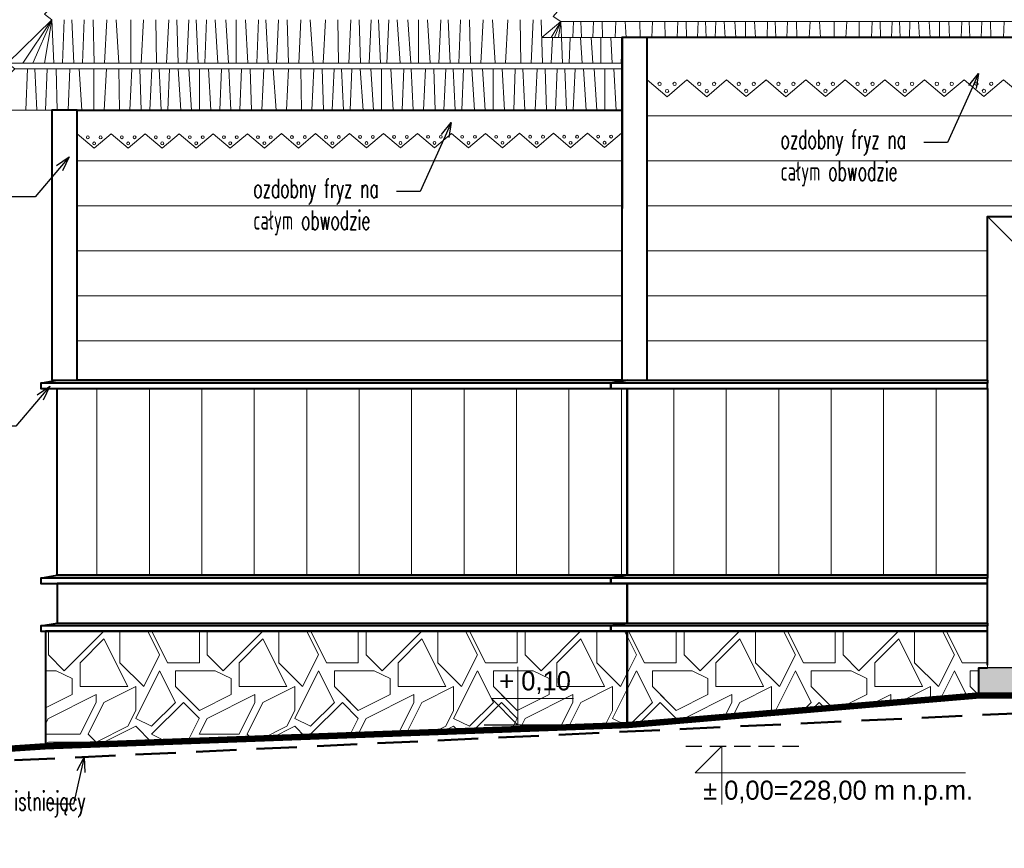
# Model space of a CAD drawing. Header units: centimetres. Extents: x 148485 to 162129, y -6573 to -2118.
# Tile 94 of 167: x 152108 to 152573, y -6271 to -5880. Entities that reach past the tile are written whole.
import ezdxf
from ezdxf import colors
from ezdxf.entities.mleader import LeaderData, LeaderLine
from ezdxf.math import Vec2, Vec3

# ---------------------------------------------------------------- set-up
doc = ezdxf.new("R2010")
doc.units = ezdxf.units.CM
doc.header["$LTSCALE"] = 0.1
doc.linetypes.add('DASHED', pattern=[19.05, 12.7, -6.35])
doc.linetypes.add('DASHEDX2', pattern=[38.1, 25.4, -12.7])
doc.layers.get('0').update_dxf_attribs({"color": 45})
for name, color, linetype, lineweight in [('A_Opisy', 7, 'Continuous', 18), ('ELEWACJE - dach podziały', 34, 'Continuous', 15), ('ELEWACJE - gzymsy', 231, 'Continuous', 15), ('ELEWACJE - hacz dachówki', 251, 'Continuous', 9), ('ELEWACJE - stolarka', 200, 'Continuous', 15), ('ELEWACJE - ściany', 7, 'Continuous', 40), ('PODSTAWOWE - opisy', 253, 'Continuous', 18), ('PODSTAWOWE - teren', 54, 'Continuous', 50)]:
    doc.layers.add(name, color=color, linetype=linetype, lineweight=lineweight)
for name, color, linetype in [('A_wymiary_zewn', 4, 'Continuous'), ('widoki_przerywana_R&F', 4, 'DASHEDX2'), ('widoki_R&F', 4, 'Continuous')]:
    doc.layers.add(name, color=color, linetype=linetype)
doc.layers.add('ZAKRES_MDCP_L_0', color=7, linetype='Continuous', true_color=0xfd0000)
doc.styles.add('Skala 50', font='simplex.shx', dxfattribs={"width": 0.9, "height": 10})
doc.styles.add('TECH', font='flptechn.ttf')
pattern_1 = [(0, (-728.396, 1605.562), (5e-15, 21.2132034), [])]
pattern_2 = [(90, (-728.396, 1605.562), (-24.7487373, 0), [])]

# ---------------------------------------------------------------- blocks, each defined once
blk = doc.blocks.new('_Open30')
at = {"color": 0, "linetype": 'ByBlock', "lineweight": -2, "transparency": 16777216}
for p, q in [((-1, 0.2679), (0, 0)), ((0, 0), (-1, -0.2679)), ((0, 0), (-1, 0))]:
    blk.add_line(p, q, dxfattribs=at)

msp = doc.modelspace()

# ---------------------------------------------------------------- hatches: boundary and pattern name
at = {"layer": 'ELEWACJE - hacz dachówki'}
h = msp.add_hatch(dxfattribs=at)
h.set_pattern_fill('JIS_WOOD', color=256, scale=30, angle=315)
h.set_pattern_definition(pattern_1)
h.paths.add_polyline_path([(152664.88, -5968.597), (152664.88, -5942.8)], flags=16)
h.paths.add_polyline_path([(152413.609, -5916.05), (152404.274, -5908.146), (152404.274, -6049.86), (152564.774, -6049.86), (152564.774, -5972.56), (152710.774, -5972.56), (152710.774, -6049.86), (152871.274, -6049.86), (152871.274, -5907.801), (152861.938, -5915.73), (152852.604, -5907.826), (152843.268, -5915.756), (152833.933, -5907.851), (152824.598, -5915.781), (152815.237, -5907.854), (152805.906, -5915.78), (152796.571, -5907.876), (152787.235, -5915.806), (152777.874, -5907.879), (152768.543, -5915.805), (152759.208, -5907.9), (152749.873, -5915.83), (152740.538, -5907.926), (152731.202, -5915.855), (152721.841, -5907.928), (152712.51, -5915.855), (152703.175, -5907.95), (152693.84, -5915.88), (152684.478, -5907.953), (152675.147, -5915.879), (152665.813, -5907.975), (152656.477, -5915.904), (152647.142, -5908), (152637.807, -5915.93), (152628.446, -5908.003), (152619.114, -5915.929), (152609.78, -5908.024), (152600.444, -5915.954), (152591.083, -5908.027), (152581.752, -5915.953), (152572.417, -5908.049), (152563.082, -5915.979), (152553.747, -5908.074), (152544.411, -5916.004), (152535.05, -5908.077), (152525.719, -5916.003), (152516.384, -5908.099), (152507.049, -5916.028), (152497.687, -5908.102), (152488.356, -5916.028), (152479.021, -5908.123), (152469.686, -5916.053), (152460.298, -5908.104), (152450.971, -5916.026), (152441.637, -5908.122), (152432.301, -5916.051), (152422.94, -5908.124)])
h = msp.add_hatch(dxfattribs=at)
h.set_pattern_fill('JIS_WOOD', color=256, scale=30, angle=315)
h.set_pattern_definition(pattern_1)
h.paths.add_polyline_path([(152392.274, -5933.179), (152384.148, -5940.082), (152376.12, -5933.284), (152368.091, -5940.103), (152360.063, -5933.306), (152352.035, -5940.125), (152344.007, -5933.327), (152335.979, -5940.147), (152327.951, -5933.349), (152319.922, -5940.169), (152311.894, -5933.371), (152303.866, -5940.19), (152295.838, -5933.393), (152287.809, -5940.212), (152279.781, -5933.414), (152271.753, -5940.234), (152263.725, -5933.436), (152255.697, -5940.256), (152247.669, -5933.458), (152239.64, -5940.278), (152231.612, -5933.48), (152223.584, -5940.299), (152215.556, -5933.502), (152207.527, -5940.321), (152199.499, -5933.523), (152191.471, -5940.343), (152183.443, -5933.545), (152175.415, -5940.365), (152167.387, -5933.567), (152159.358, -5940.386), (152151.33, -5933.589), (152143.302, -5940.408), (152135.274, -5933.61), (152135.274, -6049.86), (152392.274, -6049.86)])
h = msp.add_hatch(dxfattribs=at)
h.set_pattern_fill('JIS_WOOD', color=256, scale=35, angle=45)
h.set_pattern_definition(pattern_2)
h.paths.add_polyline_path([(152394.774, -6053.68), (152125.774, -6053.68), (152125.774, -6141.86), (152394.774, -6141.86)])
h = msp.add_hatch(dxfattribs=at)
h.set_pattern_fill('JIS_WOOD', color=256, scale=35, angle=45)
h.set_pattern_definition(pattern_2)
h.paths.add_polyline_path([(152564.274, -6053.68), (152394.774, -6053.68), (152394.774, -6141.86), (152564.274, -6141.86)])
at = {"layer": 'ELEWACJE - hacz dachówki', "transparency": 33554687}
h = msp.add_hatch(dxfattribs=at)
h.set_pattern_fill('GRAVEL', color=256, scale=75, pattern_type=2)
h.set_pattern_definition([(0, (-713.396, 1605.56), (75, 75), [22.5, -52.5]), (0, (-668.396, 1613.06), (75, 75), [18.75, -56.25]), (0, (-672.146, 1616.81), (75, 75), [15, -60]), (0, (-694.646, 1635.56), (75, 75), [11.25, -11.25, 15, -37.5]), (0, (-694.646, 1639.31), (75, 75), [15, -3.75, 18.75, -37.5]), (0, (-728.396, 1654.31), (75, 75), [18.75, -56.25]), (0, (-657.146, 1658.06), (75, 75), [18.75, -56.25]), (90, (-728.396, 1620.56), (-75, 75), [11.25, -63.75]), (90, (-717.146, 1676.81), (-75, 75), [7.5, -67.5]), (90, (-713.396, 1605.56), (-75, 75), [11.25, -63.75]), (90, (-705.896, 1673.06), (-75, 75), [3.75, -71.25]), (90, (-702.146, 1643.06), (-75, 75), [11.25, -63.75]), (90, (-694.646, 1616.81), (-75, 75), [18.75, -56.25]), (90, (-687.146, 1669.31), (-75, 75), [11.25, -63.75]), (90, (-679.646, 1639.31), (-75, 75), [15, -60]), (90, (-675.896, 1639.31), (-75, 75), [15, -60]), (90, (-668.396, 1605.56), (-75, 75), [7.5, -67.5]), (90, (-657.146, 1616.81), (-75, 75), [18.75, -56.25]), (45, (-720.896, 1613.06), (0, 75), [31.8198, -74.246217]), (45, (-713.396, 1616.81), (0, 75), [15.9099, -90.156117]), (45, (-679.646, 1658.06), (0, 75), [21.213203, -84.852815]), (45, (-679.646, 1661.81), (0, 75), [15.9099, -90.156117]), (135, (-705.896, 1654.31), (-75, 8e-15), [5.303325, -100.762692]), (135, (-720.896, 1613.06), (-75, 8e-15), [10.606575, -95.459442]), (135, (-698.396, 1635.56), (-75, 8e-15), [10.606575, -95.459442]), (135, (-679.646, 1654.31), (-75, 8e-15), [10.606575, -95.459442]), (135, (-657.146, 1669.31), (-75, 8e-15), [15.9099, -90.156117]), (135, (-657.146, 1665.56), (-75, 8e-15), [10.606575, -95.459442]), (135, (-660.896, 1673.06), (-75, 8e-15), [10.606575, -95.459442]), (135, (-683.396, 1605.56), (-75, 8e-15), [15.9099, -90.156117]), (26.56505, (-660.896, 1650.562), (75, 3e-08), [8.385, -159.3201]), (26.56505, (-679.646, 1631.812), (75, 3e-08), [8.385, -159.3201]), (26.56505, (-705.896, 1654.312), (75, 3e-08), [16.77, -150.9351]), (26.56505, (-702.146, 1673.062), (75, 3e-08), [16.77, -150.9351]), (26.56505, (-702.146, 1654.312), (75, 3e-08), [16.77, -150.9351]), (26.56505, (-657.146, 1669.312), (75, 3e-08), [16.77, -150.9351]), (26.56505, (-728.396, 1631.812), (75, 3e-08), [25.15575, -142.54935]), (26.56505, (-728.396, 1635.562), (75, 3e-08), [25.15575, -142.54935]), (26.56505, (-728.396, 1665.562), (75, 3e-08), [25.15575, -142.54935]), (63.43495, (-690.896, 1661.812), (4e-09, 75), [8.385, -159.3201]), (63.43495, (-657.146, 1658.062), (4e-09, 75), [8.385, -100.625098, 16.77, -41.925]), (63.43495, (-664.646, 1650.562), (4e-09, 75), [16.77, -150.9351]), (63.43495, (-709.646, 1658.062), (4e-09, 75), [16.77, -150.9351]), (63.43495, (-713.396, 1658.062), (4e-09, 75), [16.77, -150.9351]), (63.43495, (-687.146, 1665.562), (4e-09, 75), [25.15575, -142.54935]), (116.56505, (-705.896, 1646.812), (-3e-08, 75), [8.385, -159.3201]), (116.56505, (-657.146, 1639.312), (-3e-08, 75), [8.385, -159.3201]), (116.56505, (-672.146, 1616.812), (-3e-08, 75), [16.77, -150.9351]), (116.56505, (-675.896, 1620.562), (-3e-08, 75), [16.77, -150.9351]), (116.56505, (-668.396, 1673.062), (-3e-08, 75), [16.77, -150.9351]), (116.56505, (-728.396, 1635.562), (-3e-08, 75), [16.77, -150.9351]), (116.56505, (-690.896, 1605.562), (-3e-08, 75), [25.15575, -142.54935]), (153.43495, (-664.646, 1650.562), (-75, 4e-09), [16.77, -150.9351]), (153.43495, (-660.896, 1646.812), (-75, 4e-09), [16.77, -150.9351]), (153.43495, (-717.146, 1609.312), (-75, 4e-09), [8.385, -159.3201]), (153.43495, (-694.646, 1639.312), (-75, 4e-09), [8.385, -159.3201]), (153.43495, (-679.646, 1661.812), (-75, 4e-09), [8.385, -159.3201])])
h.paths.add_polyline_path([(152120.274, -6222.56), (152394.774, -6212.56), (152394.774, -6168.219), (152120.274, -6168.219)])
h = msp.add_hatch(dxfattribs=at)
h.set_pattern_fill('GRAVEL', color=256, scale=75, pattern_type=2)
h.set_pattern_definition([(0, (-713.396, 1605.56), (75, 75), [22.5, -52.5]), (0, (-668.396, 1613.06), (75, 75), [18.75, -56.25]), (0, (-672.146, 1616.81), (75, 75), [15, -60]), (0, (-694.646, 1635.56), (75, 75), [11.25, -11.25, 15, -37.5]), (0, (-694.646, 1639.31), (75, 75), [15, -3.75, 18.75, -37.5]), (0, (-728.396, 1654.31), (75, 75), [18.75, -56.25]), (0, (-657.146, 1658.06), (75, 75), [18.75, -56.25]), (90, (-728.396, 1620.56), (-75, 75), [11.25, -63.75]), (90, (-717.146, 1676.81), (-75, 75), [7.5, -67.5]), (90, (-713.396, 1605.56), (-75, 75), [11.25, -63.75]), (90, (-705.896, 1673.06), (-75, 75), [3.75, -71.25]), (90, (-702.146, 1643.06), (-75, 75), [11.25, -63.75]), (90, (-694.646, 1616.81), (-75, 75), [18.75, -56.25]), (90, (-687.146, 1669.31), (-75, 75), [11.25, -63.75]), (90, (-679.646, 1639.31), (-75, 75), [15, -60]), (90, (-675.896, 1639.31), (-75, 75), [15, -60]), (90, (-668.396, 1605.56), (-75, 75), [7.5, -67.5]), (90, (-657.146, 1616.81), (-75, 75), [18.75, -56.25]), (45, (-720.896, 1613.06), (0, 75), [31.8198, -74.246217]), (45, (-713.396, 1616.81), (0, 75), [15.9099, -90.156117]), (45, (-679.646, 1658.06), (0, 75), [21.213203, -84.852815]), (45, (-679.646, 1661.81), (0, 75), [15.9099, -90.156117]), (135, (-705.896, 1654.31), (-75, 2e-14), [5.303325, -100.762692]), (135, (-720.896, 1613.06), (-75, 2e-14), [10.606575, -95.459442]), (135, (-698.396, 1635.56), (-75, 2e-14), [10.606575, -95.459442]), (135, (-679.646, 1654.31), (-75, 2e-14), [10.606575, -95.459442]), (135, (-657.146, 1669.31), (-75, 2e-14), [15.9099, -90.156117]), (135, (-657.146, 1665.56), (-75, 2e-14), [10.606575, -95.459442]), (135, (-660.896, 1673.06), (-75, 2e-14), [10.606575, -95.459442]), (135, (-683.396, 1605.56), (-75, 2e-14), [15.9099, -90.156117]), (26.56505, (-660.896, 1650.562), (75, 3e-08), [8.385, -159.3201]), (26.56505, (-679.646, 1631.812), (75, 3e-08), [8.385, -159.3201]), (26.56505, (-705.896, 1654.312), (75, 3e-08), [16.77, -150.9351]), (26.56505, (-702.146, 1673.062), (75, 3e-08), [16.77, -150.9351]), (26.56505, (-702.146, 1654.312), (75, 3e-08), [16.77, -150.9351]), (26.56505, (-657.146, 1669.312), (75, 3e-08), [16.77, -150.9351]), (26.56505, (-728.396, 1631.812), (75, 3e-08), [25.15575, -142.54935]), (26.56505, (-728.396, 1635.562), (75, 3e-08), [25.15575, -142.54935]), (26.56505, (-728.396, 1665.562), (75, 3e-08), [25.15575, -142.54935]), (63.43495, (-690.896, 1661.812), (4e-09, 75), [8.385, -159.3201]), (63.43495, (-657.146, 1658.062), (4e-09, 75), [8.385, -100.625098, 16.77, -41.925]), (63.43495, (-664.646, 1650.562), (4e-09, 75), [16.77, -150.9351]), (63.43495, (-709.646, 1658.062), (4e-09, 75), [16.77, -150.9351]), (63.43495, (-713.396, 1658.062), (4e-09, 75), [16.77, -150.9351]), (63.43495, (-687.146, 1665.562), (4e-09, 75), [25.15575, -142.54935]), (116.56505, (-705.896, 1646.812), (-3e-08, 75), [8.385, -159.3201]), (116.56505, (-657.146, 1639.312), (-3e-08, 75), [8.385, -159.3201]), (116.56505, (-672.146, 1616.812), (-3e-08, 75), [16.77, -150.9351]), (116.56505, (-675.896, 1620.562), (-3e-08, 75), [16.77, -150.9351]), (116.56505, (-668.396, 1673.062), (-3e-08, 75), [16.77, -150.9351]), (116.56505, (-728.396, 1635.562), (-3e-08, 75), [16.77, -150.9351]), (116.56505, (-690.896, 1605.562), (-3e-08, 75), [25.15575, -142.54935]), (153.43495, (-664.646, 1650.562), (-75, 4e-09), [16.77, -150.9351]), (153.43495, (-660.896, 1646.812), (-75, 4e-09), [16.77, -150.9351]), (153.43495, (-717.146, 1609.312), (-75, 4e-09), [8.385, -159.3201]), (153.43495, (-694.646, 1639.312), (-75, 4e-09), [8.385, -159.3201]), (153.43495, (-679.646, 1661.812), (-75, 4e-09), [8.385, -159.3201])])
h.paths.add_polyline_path([(152564.274, -6168.219), (152394.774, -6168.219), (152394.774, -6212.56), (152560.747, -6198.56), (152560.747, -6185.56), (152564.774, -6185.56), (152564.774, -6168.219)])
at = {"layer": 'ZAKRES_MDCP_L_0', "linetype": 'ByBlock', "true_color": 0x01cc33, "transparency": 33554559}
h = msp.add_hatch(color=102, dxfattribs=at)
h.dxf.hatch_style = 1
h.set_gradient(color1=(190, 127, 127), color2=(53, 76, 95), tint=1, name='HEMISPHERICAL')
h.paths.add_polyline_path([(152560.747, -6198.56), (152714.801, -6198.56), (152714.801, -6185.56), (152560.747, -6185.56)])

# ---------------------------------------------------------------- linework, layer by layer
at = {"layer": 'A_Opisy'}
for points in [[(152343.224, -6185.06), (152343.224, -6212.56), (152330.724, -6200.06), (152369.468, -6200.06)], [(152439.401, -6250.06), (152439.401, -6222.56), (152426.901, -6235.06), (152554.401, -6235.06)]]:
    msp.add_lwpolyline(points, dxfattribs=at)
at = {"layer": 'A_wymiary_zewn'}
msp.add_lwpolyline([(152560.747, -6198.56), (152714.801, -6198.56), (152714.801, -6185.56), (152560.747, -6185.56)], close=True, dxfattribs=at)
for points in [[(152394.774, -6212.56), (152327.267, -6212.56)], [(152120.274, -6222.56), (152052.767, -6222.56)]]:
    msp.add_lwpolyline(points, dxfattribs=at)
at = {"layer": 'ELEWACJE - dach podziały'}
for points in [[(152482.844, -5681.498), (152486.467, -5683.823), (152467.476, -5706.091), (152471.1, -5708.417), (152452.109, -5730.685), (152455.732, -5733.01), (152436.741, -5755.278), (152440.364, -5757.603), (152421.373, -5779.872), (152424.997, -5782.197), (152406.006, -5804.465), (152409.629, -5806.79), (152390.796, -5828.843), (152394.261, -5831.384), (152375.27, -5853.652), (152378.894, -5855.977), (152359.903, -5878.245), (152363.526, -5880.57), (152354.456, -5888.06), (152920.592, -5888.06)], [(152459.072, -5722.52), (152213.274, -5722.52), (152213.274, -5755.206), (152207.305, -5761.081), (152210.536, -5763.915), (152189.642, -5784.481), (152193.083, -5787.075), (152172.188, -5807.641), (152175.629, -5810.235), (152154.735, -5830.801), (152158.176, -5833.395), (152137.282, -5853.962), (152140.723, -5856.555), (152119.829, -5877.122), (152123.27, -5879.715), (152102.376, -5900.282), (152105.817, -5902.875), (152085.658, -5922.361), (152392.253, -5922.361)], [(152102.376, -5900.282), (152392.274, -5900.282)]]:
    msp.add_lwpolyline(points, dxfattribs=at)
at = {"layer": 'ELEWACJE - gzymsy'}
for p, q in [((152376.12, -5933.284), (152376.12, -5933.284)), ((152376.12, -5933.284), (152384.148, -5940.082)), ((152384.148, -5940.082), (152392.176, -5933.262)), ((152392.176, -5933.262), (152392.176, -5933.262))]:
    msp.add_line(p, q, dxfattribs=at)
for points in [[(152404.274, -5908.003), (152404.274, -5888.06), (152871.274, -5888.06), (152871.274, -5907.801)], [(152422.966, -5908.147), (152422.966, -5908.147), (152432.301, -5916.051), (152441.637, -5908.122), (152441.637, -5908.122), (152450.971, -5916.026), (152460.307, -5908.096), (152460.307, -5908.096), (152450.971, -5916.026), (152441.637, -5908.122)], [(152460.329, -5908.122), (152460.329, -5908.122), (152458.931, -5909.31), (152458.931, -5909.31)], [(152458.931, -5909.31), (152458.931, -5909.31), (152458.931, -5909.31), (152460.329, -5908.122)], [(152460.351, -5908.149), (152460.351, -5908.149), (152469.686, -5916.053), (152479.021, -5908.123), (152479.021, -5908.123), (152488.356, -5916.028), (152497.692, -5908.098), (152497.692, -5908.098), (152488.356, -5916.028), (152479.021, -5908.123)], [(152497.714, -5908.124), (152497.714, -5908.124), (152507.049, -5916.028), (152516.384, -5908.099), (152516.384, -5908.099), (152525.719, -5916.003), (152535.054, -5908.073), (152535.054, -5908.073), (152525.719, -5916.003), (152516.384, -5908.099)], [(152535.077, -5908.1), (152535.077, -5908.1), (152544.411, -5916.004), (152553.747, -5908.074)], [(152572.417, -5908.049), (152572.417, -5908.049), (152563.082, -5915.979), (152553.747, -5908.074)], [(152553.747, -5908.074), (152553.747, -5908.074), (152563.082, -5915.979), (152572.417, -5908.049)], [(152392.176, -5933.262), (152392.253, -5922.361), (152135.274, -5922.361), (152135.274, -5933.61)], [(152151.33, -5933.589), (152151.33, -5933.589), (152159.358, -5940.386), (152167.387, -5933.567), (152167.387, -5933.567), (152175.415, -5940.365), (152183.443, -5933.545), (152183.443, -5933.545), (152175.415, -5940.365), (152167.387, -5933.567)], [(152183.443, -5933.545), (152183.443, -5933.545), (152191.471, -5940.343), (152199.499, -5933.523), (152199.499, -5933.523), (152207.527, -5940.321), (152215.556, -5933.502), (152215.556, -5933.502), (152207.527, -5940.321), (152199.499, -5933.523)], [(152215.556, -5933.502), (152215.556, -5933.502), (152223.584, -5940.299), (152231.612, -5933.48), (152231.612, -5933.48), (152239.64, -5940.278), (152247.669, -5933.458), (152247.669, -5933.458), (152239.64, -5940.278), (152231.612, -5933.48)], [(152247.669, -5933.458), (152247.669, -5933.458), (152255.697, -5940.256), (152263.725, -5933.436), (152263.725, -5933.436), (152271.753, -5940.234), (152279.781, -5933.414), (152279.781, -5933.414), (152271.753, -5940.234), (152263.725, -5933.436)], [(152279.781, -5933.414), (152279.781, -5933.414), (152287.809, -5940.212), (152295.838, -5933.393), (152295.838, -5933.393), (152303.866, -5940.19), (152311.894, -5933.371), (152311.894, -5933.371), (152303.866, -5940.19), (152295.838, -5933.393)], [(152311.894, -5933.371), (152311.894, -5933.371), (152319.922, -5940.169), (152327.951, -5933.349), (152327.951, -5933.349), (152335.979, -5940.147), (152344.007, -5933.327), (152344.007, -5933.327), (152335.979, -5940.147), (152327.951, -5933.349)], [(152344.007, -5933.327), (152344.007, -5933.327), (152352.035, -5940.125), (152360.063, -5933.306), (152360.063, -5933.306), (152368.091, -5940.103), (152376.12, -5933.284), (152376.12, -5933.284), (152368.091, -5940.103), (152360.063, -5933.306)]]:
    msp.add_lwpolyline(points, dxfattribs=at)
for points in [[(152404.274, -5908.146), (152404.274, -5908.146), (152413.609, -5916.05), (152422.944, -5908.121), (152422.944, -5908.121), (152413.609, -5916.05)], [(152572.417, -5908.049), (152572.417, -5908.049), (152581.752, -5915.953), (152591.087, -5908.024), (152591.087, -5908.024), (152581.752, -5915.953)], [(152135.274, -5933.61), (152135.274, -5933.61), (152143.302, -5940.408), (152151.33, -5933.589), (152151.33, -5933.589), (152143.302, -5940.408)]]:
    msp.add_lwpolyline(points, close=True, dxfattribs=at)
for centre, radius in [((152410.091, -5910.021), 0.783), ((152417.127, -5910.022), 0.783), ((152428.783, -5910.022), 0.783), ((152435.819, -5910.023), 0.783), ((152447.454, -5909.997), 0.783), ((152454.49, -5909.997), 0.783), ((152466.168, -5910.024), 0.783), ((152473.204, -5910.024), 0.783), ((152484.838, -5909.999), 0.783), ((152491.874, -5909.999), 0.783), ((152503.531, -5909.999), 0.783), ((152510.567, -5910), 0.783), ((152522.201, -5909.974), 0.783), ((152529.237, -5909.974), 0.783), ((152540.894, -5909.975), 0.783), ((152547.93, -5909.975), 0.783), ((152559.564, -5909.95), 0.783), ((152566.6, -5909.95), 0.783), ((152413.609, -5913.359), 0.783), ((152413.609, -5913.359), 0.783), ((152432.301, -5913.36), 0.783), ((152450.971, -5913.334), 0.783), ((152450.971, -5913.334), 0.783), ((152469.686, -5913.361), 0.783), ((152488.356, -5913.336), 0.783), ((152488.356, -5913.336), 0.783), ((152507.049, -5913.337), 0.783), ((152525.719, -5913.312), 0.783), ((152525.719, -5913.312), 0.783), ((152544.411, -5913.312), 0.783), ((152563.082, -5913.287), 0.783), ((152563.082, -5913.287), 0.783), ((152140.277, -5935.223), 0.674), ((152143.302, -5938.093), 0.674), ((152143.302, -5938.093), 0.674), ((152146.327, -5935.223), 0.674), ((152156.333, -5935.201), 0.674), ((152159.358, -5938.072), 0.674), ((152162.384, -5935.202), 0.674), ((152172.389, -5935.18), 0.674), ((152175.415, -5938.05), 0.674), ((152175.415, -5938.05), 0.674), ((152178.44, -5935.18), 0.674), ((152188.446, -5935.158), 0.674), ((152191.471, -5938.028), 0.674), ((152194.497, -5935.158), 0.674), ((152204.502, -5935.136), 0.674), ((152207.527, -5938.006), 0.674), ((152207.527, -5938.006), 0.674), ((152210.553, -5935.136), 0.674), ((152220.559, -5935.114), 0.674), ((152223.584, -5937.985), 0.674), ((152226.609, -5935.115), 0.674), ((152236.615, -5935.093), 0.674), ((152239.64, -5937.963), 0.674), ((152239.64, -5937.963), 0.674), ((152242.666, -5935.093), 0.674), ((152252.671, -5935.071), 0.674), ((152255.697, -5937.941), 0.674), ((152258.722, -5935.071), 0.674), ((152268.728, -5935.049), 0.674), ((152271.753, -5937.919), 0.674), ((152271.753, -5937.919), 0.674), ((152274.779, -5935.049), 0.674), ((152284.784, -5935.027), 0.674), ((152287.809, -5937.897), 0.674), ((152290.835, -5935.028), 0.674), ((152300.84, -5935.005), 0.674), ((152303.866, -5937.876), 0.674), ((152303.866, -5937.876), 0.674), ((152306.891, -5935.006), 0.674), ((152316.897, -5934.984), 0.674), ((152319.922, -5937.854), 0.674), ((152322.948, -5934.984), 0.674), ((152332.953, -5934.962), 0.674), ((152335.979, -5937.832), 0.674), ((152335.979, -5937.832), 0.674), ((152339.004, -5934.962), 0.674), ((152349.01, -5934.94), 0.674), ((152352.035, -5937.81), 0.674), ((152355.061, -5934.94), 0.674), ((152365.066, -5934.918), 0.674), ((152368.091, -5937.789), 0.674), ((152368.091, -5937.789), 0.674), ((152371.117, -5934.919), 0.674), ((152381.122, -5934.897), 0.674), ((152384.148, -5937.767), 0.674), ((152387.173, -5934.897), 0.674)]:
    msp.add_circle(centre, radius, dxfattribs=at)
at = {"layer": 'ELEWACJE - hacz dachówki'}
for p, q in [((152124.223, -5900.282), (152123.27, -5879.715)), ((152128.401, -5900.282), (152129.202, -5879.715)), ((152133.724, -5900.282), (152132.705, -5879.715)), ((152138.602, -5879.715), (152137.775, -5900.282)), ((152142.768, -5879.715), (152143.318, -5900.282)), ((152149.205, -5879.715), (152148.177, -5900.282)), ((152153.643, -5879.715), (152154.988, -5900.282)), ((152160.55, -5879.715), (152160.636, -5900.282)), ((152166.523, -5879.715), (152165.408, -5900.282)), ((152172.306, -5879.715), (152172.673, -5900.282)), ((152177.483, -5900.282), (152178.446, -5879.715)), ((152182.969, -5900.282), (152182.289, -5879.715)), ((152187.002, -5900.282), (152187.965, -5879.715)), ((152192.413, -5900.282), (152191.451, -5879.715)), ((152195.473, -5900.282), (152196.347, -5879.715)), ((152201.692, -5900.282), (152200.309, -5879.715)), ((152206.673, -5900.282), (152205.362, -5879.715)), ((152210.358, -5900.282), (152210.358, -5879.715)), ((152215.836, -5900.282), (152214.671, -5879.715)), ((152220.015, -5900.282), (152220.816, -5879.715)), ((152225.338, -5900.282), (152224.318, -5879.715)), ((152230.215, -5879.715), (152229.389, -5900.282)), ((152234.382, -5879.715), (152234.932, -5900.282)), ((152240.818, -5879.715), (152239.79, -5900.282)), ((152245.256, -5879.715), (152246.601, -5900.282)), ((152252.488, -5879.715), (152251.373, -5900.282)), ((152258.271, -5879.715), (152258.638, -5900.282)), ((152263.448, -5900.282), (152264.411, -5879.715)), ((152268.934, -5900.282), (152268.254, -5879.715)), ((152272.967, -5900.282), (152273.93, -5879.715)), ((152278.379, -5900.282), (152277.416, -5879.715)), ((152281.438, -5900.282), (152282.312, -5879.715)), ((152287.657, -5900.282), (152286.274, -5879.715)), ((152292.638, -5900.282), (152291.327, -5879.715)), ((152296.323, -5900.282), (152296.323, -5879.715)), ((152301.801, -5900.282), (152300.636, -5879.715)), ((152305.98, -5900.282), (152306.781, -5879.715)), ((152311.303, -5900.282), (152310.283, -5879.715)), ((152316.18, -5879.715), (152315.354, -5900.282)), ((152320.347, -5879.715), (152320.897, -5900.282)), ((152326.783, -5879.715), (152325.755, -5900.282)), ((152331.221, -5879.715), (152332.566, -5900.282)), ((152338.453, -5879.715), (152337.338, -5900.282)), ((152344.237, -5879.715), (152344.603, -5900.282)), ((152349.413, -5900.282), (152350.376, -5879.715)), ((152354.899, -5900.282), (152354.219, -5879.715)), ((152363.846, -5888.06), (152363.526, -5880.57)), ((152369.189, -5888.06), (152369.458, -5880.57)), ((152373.304, -5888.06), (152372.961, -5880.57)), ((152378.858, -5880.57), (152378.58, -5888.06)), ((152383.024, -5880.57), (152383.209, -5888.06)), ((152389.461, -5880.57), (152389.115, -5888.06)), ((152393.899, -5880.57), (152394.351, -5888.06)), ((152400.806, -5880.57), (152400.835, -5888.06)), ((152406.779, -5880.57), (152406.404, -5888.06)), ((152412.562, -5880.57), (152412.686, -5888.06)), ((152418.378, -5888.06), (152418.702, -5880.57)), ((152422.774, -5888.06), (152422.545, -5880.57)), ((152427.897, -5888.06), (152428.221, -5880.57)), ((152432.03, -5888.06), (152431.707, -5880.57)), ((152436.309, -5888.06), (152436.603, -5880.57)), ((152441.03, -5888.06), (152440.565, -5880.57)), ((152446.059, -5888.06), (152445.618, -5880.57)), ((152450.614, -5888.06), (152450.614, -5880.57)), ((152455.319, -5888.06), (152454.927, -5880.57)), ((152460.802, -5888.06), (152461.072, -5880.57)), ((152464.917, -5888.06), (152464.574, -5880.57)), ((152470.471, -5880.57), (152470.193, -5888.06)), ((152474.638, -5880.57), (152474.823, -5888.06)), ((152481.074, -5880.57), (152480.728, -5888.06)), ((152485.512, -5880.57), (152485.965, -5888.06)), ((152492.419, -5880.57), (152492.448, -5888.06)), ((152498.392, -5880.57), (152498.017, -5888.06)), ((152504.176, -5880.57), (152504.299, -5888.06)), ((152509.991, -5888.06), (152510.315, -5880.57)), ((152514.387, -5888.06), (152514.159, -5880.57)), ((152519.51, -5888.06), (152519.834, -5880.57)), ((152523.644, -5888.06), (152523.32, -5880.57)), ((152527.922, -5888.06), (152528.216, -5880.57)), ((152532.644, -5888.06), (152532.178, -5880.57)), ((152537.672, -5888.06), (152537.232, -5880.57)), ((152542.228, -5888.06), (152542.228, -5880.57)), ((152546.932, -5888.06), (152546.541, -5880.57)), ((152552.416, -5888.06), (152552.685, -5880.57)), ((152556.531, -5888.06), (152556.188, -5880.57)), ((152562.084, -5880.57), (152561.806, -5888.06)), ((152566.251, -5880.57), (152566.436, -5888.06)), ((152572.687, -5880.57), (152572.342, -5888.06)), ((152358.932, -5900.282), (152359.504, -5888.06)), ((152364.344, -5900.282), (152363.771, -5888.06)), ((152367.404, -5900.282), (152367.923, -5888.06)), ((152373.622, -5900.282), (152372.8, -5888.06)), ((152378.603, -5900.282), (152377.824, -5888.06)), ((152382.289, -5900.282), (152382.289, -5888.06)), ((152387.766, -5900.282), (152387.074, -5888.06)), ((152391.945, -5900.282), (152392.421, -5888.06)), ((152111.003, -5922.361), (152111.762, -5902.884)), ((152116.23, -5922.361), (152115.264, -5902.884)), ((152121.161, -5902.884), (152120.379, -5922.361)), ((152125.328, -5902.884), (152125.768, -5922.361)), ((152131.764, -5902.884), (152130.941, -5922.361)), ((152136.202, -5902.884), (152137.476, -5922.361)), ((152143.109, -5902.884), (152143.191, -5922.361)), ((152149.082, -5902.884), (152148.026, -5922.361)), ((152154.866, -5902.884), (152155.213, -5922.361)), ((152160.093, -5922.361), (152161.005, -5902.884)), ((152165.492, -5922.361), (152164.849, -5902.884)), ((152169.612, -5922.361), (152170.524, -5902.884)), ((152174.922, -5922.361), (152174.01, -5902.884)), ((152178.079, -5922.361), (152178.906, -5902.884)), ((152184.178, -5922.361), (152182.869, -5902.884)), ((152189.163, -5922.361), (152187.922, -5902.884)), ((152192.918, -5922.361), (152192.918, -5902.884)), ((152198.334, -5922.361), (152197.231, -5902.884)), ((152202.617, -5922.361), (152203.375, -5902.884)), ((152207.843, -5922.361), (152206.878, -5902.884)), ((152212.774, -5902.884), (152211.992, -5922.361)), ((152216.941, -5902.884), (152217.462, -5922.361)), ((152223.377, -5902.884), (152222.404, -5922.361)), ((152227.816, -5902.884), (152229.089, -5922.361)), ((152235.047, -5902.884), (152233.991, -5922.361)), ((152240.831, -5902.884), (152241.178, -5922.361)), ((152246.058, -5922.361), (152246.971, -5902.884)), ((152251.457, -5922.361), (152250.814, -5902.884)), ((152255.577, -5922.361), (152256.489, -5902.884)), ((152260.887, -5922.361), (152259.975, -5902.884)), ((152264.044, -5922.361), (152264.871, -5902.884)), ((152270.143, -5922.361), (152268.834, -5902.884)), ((152275.128, -5922.361), (152273.887, -5902.884)), ((152278.883, -5922.361), (152278.883, -5902.884)), ((152284.299, -5922.361), (152283.196, -5902.884)), ((152288.582, -5922.361), (152289.34, -5902.884)), ((152293.808, -5922.361), (152292.843, -5902.884)), ((152298.723, -5922.361), (152299.635, -5902.884)), ((152304.122, -5922.361), (152303.478, -5902.884)), ((152308.242, -5922.361), (152309.154, -5902.884)), ((152313.551, -5922.361), (152312.64, -5902.884)), ((152316.709, -5922.361), (152317.536, -5902.884)), ((152322.808, -5922.361), (152321.498, -5902.884)), ((152327.792, -5922.361), (152326.551, -5902.884)), ((152331.547, -5922.361), (152331.547, -5902.884)), ((152336.963, -5922.361), (152335.86, -5902.884)), ((152341.246, -5922.361), (152342.005, -5902.884)), ((152346.473, -5922.361), (152345.507, -5902.884)), ((152351.388, -5922.361), (152352.3, -5902.884)), ((152356.787, -5922.361), (152356.143, -5902.884)), ((152360.906, -5922.361), (152361.818, -5902.884)), ((152366.216, -5922.361), (152365.304, -5902.884)), ((152369.373, -5922.361), (152370.201, -5902.884)), ((152375.472, -5922.361), (152374.163, -5902.884)), ((152380.457, -5922.361), (152379.216, -5902.884)), ((152384.212, -5922.361), (152384.212, -5902.884)), ((152389.628, -5922.361), (152388.525, -5902.884))]:
    msp.add_line(p, q, dxfattribs=at)
for points in [[(152109.556, -5900.282), (152123.27, -5879.715)], [(152123.27, -5879.715), (152114.27, -5900.282)], [(152119.852, -5900.282), (152123.27, -5879.715)], [(152358.913, -5888.06), (152363.526, -5880.57)], [(152363.526, -5880.57), (152360.499, -5888.06)], [(152362.376, -5888.06), (152363.526, -5880.57)], [(152363.526, -5880.57), (152911.522, -5880.57)], [(152392.092, -5902.875), (152105.817, -5902.875)]]:
    msp.add_lwpolyline(points, dxfattribs=at)
at = {"layer": 'ELEWACJE - stolarka'}
for points in [[(152578.774, -6185.56), (152564.774, -6185.56), (152564.774, -5972.56), (152578.774, -5986.56)], [(152578.774, -5986.56), (152564.774, -5972.56), (152710.774, -5972.56), (152696.774, -5986.56)]]:
    msp.add_lwpolyline(points, close=True, dxfattribs=at)
at = {"layer": 'ELEWACJE - ściany'}
for points in [[(152710.774, -6049.86), (152883.274, -6049.86), (152883.351, -5888.06), (152392.351, -5888.06), (152392.274, -6049.86), (152564.774, -6049.86), (152564.774, -5972.56), (152710.774, -5972.56), (152710.774, -6049.86)], [(152564.774, -6184.341), (152564.774, -6168.219), (152394.774, -6168.219), (152394.774, -6212.56), (152394.774, -6212.56), (152560.747, -6198.56), (152560.747, -6185.56), (152564.774, -6185.56)]]:
    msp.add_lwpolyline(points, dxfattribs=at)
for points in [[(152392.274, -6049.86), (152404.274, -6049.86), (152404.274, -5888.06), (152392.274, -5888.06)], [(152123.274, -6049.86), (152135.274, -6049.86), (152135.274, -5922.361), (152123.274, -5922.361)], [(152135.274, -5922.361), (152392.253, -5922.361), (152392.274, -6049.86), (152135.274, -6049.86)], [(152118.068, -6051.218), (152125.774, -6049.86), (152394.774, -6049.86), (152387.068, -6051.218)], [(152387.068, -6051.218), (152118.068, -6051.218), (152118.068, -6053.68), (152387.068, -6053.68)], [(152387.068, -6051.218), (152394.774, -6049.86), (152564.774, -6049.86), (152564.774, -6051.218)], [(152564.774, -6051.218), (152387.068, -6051.218), (152387.068, -6053.68), (152564.774, -6053.68)], [(152125.774, -6053.68), (152394.774, -6053.68), (152394.774, -6141.86), (152125.774, -6141.86)], [(152394.774, -6053.68), (152564.774, -6053.68), (152564.774, -6141.86), (152394.774, -6141.86)], [(152118.068, -6143.218), (152125.774, -6141.86), (152394.774, -6141.86), (152387.068, -6143.218)], [(152387.068, -6143.218), (152118.068, -6143.218), (152118.068, -6145.68), (152387.068, -6145.68)], [(152125.774, -6164.398), (152394.774, -6164.398), (152394.774, -6145.68), (152125.774, -6145.68)], [(152387.068, -6143.218), (152394.774, -6141.86), (152564.774, -6141.86), (152564.774, -6143.218)], [(152564.774, -6143.218), (152387.068, -6143.218), (152387.068, -6145.68), (152564.774, -6145.68)], [(152394.774, -6164.398), (152564.774, -6164.398), (152564.774, -6145.68), (152394.774, -6145.68)], [(152118.068, -6165.757), (152125.774, -6164.398), (152394.774, -6164.398), (152387.068, -6165.757)], [(152387.068, -6165.757), (152394.774, -6164.398), (152564.774, -6164.398), (152564.774, -6165.757)], [(152387.068, -6165.757), (152118.068, -6165.757), (152118.068, -6168.219), (152387.068, -6168.219)], [(152120.274, -6222.56), (152394.774, -6212.56), (152394.774, -6168.219), (152120.274, -6168.219)], [(152564.774, -6165.757), (152387.068, -6165.757), (152387.068, -6168.219), (152564.774, -6168.219)]]:
    msp.add_lwpolyline(points, close=True, dxfattribs=at)
at = {"layer": 'PODSTAWOWE - teren', "lineweight": 40, "const_width": 3}
msp.add_lwpolyline([(153096.801, -6182.56), (153096.801, -6182.56), (153096.801, -6182.56), (152886.274, -6192.56), (152714.801, -6198.56), (152560.747, -6198.56), (152394.774, -6212.56), (152120.274, -6222.56), (151820.274, -6242.56)], dxfattribs=at)
at = {"layer": 'PODSTAWOWE - teren', "linetype": 'DASHED', "ltscale": 15}
msp.add_lwpolyline([(151820.274, -6242.56), (152886.748, -6192.538)], dxfattribs=at)
at = {"layer": 'widoki_przerywana_R&F', "ltscale": 3}
msp.add_lwpolyline([(152422.419, -6222.56), (152476.551, -6222.56)], dxfattribs=at)

# ---------------------------------------------------------------- texts
at = {"layer": 'A_Opisy', "color": 4, "style": 'TECH'}
for s, p in [('+ 0,10', (152334.421, -6196.174)), ('%%P 0,00=228,00 m n.p.m.', (152430.598, -6247.766))]:
    msp.add_text(s, height=9, dxfattribs=at).set_placement(p)

# ---------------------------------------------------------------- leaders
at = {"layer": 'PODSTAWOWE - opisy'}
ml = msp.add_multileader_mtext('Standard', dxfattribs=at)
ml.set_content('{\\W0.6;teren istniejący}', color=256, style='Skala 50')
ml.set_leader_properties()
ml.set_arrow_properties(name='OPEN30')
ml.build(insert=Vec2(0, 0))
ml.multileader.update_dxf_attribs({"dogleg_length": 5, "arrow_head_size": 7})
ctx = ml.context
ctx.base_point, ctx.char_height, ctx.arrow_head_size, ctx.plane_origin = Vec3(152081.37, -6249.85), 9, 7, Vec3(86127.556, 493.084)
notes = []
notes.append((ctx, [(0, (1, 1, 0), (152133.586, -6249.85), (-1, 0), 11.187, [(0, [(152138.553, -6227.632)], 0, [])])]))
ctx.mtext.insert, ctx.mtext.width, ctx.mtext.defined_height = Vec3(152083.37, -6243.85), 57.84216, 46.643
at = {"layer": 'widoki_R&F'}
ml = msp.add_multileader_mtext('Standard', dxfattribs=at)
ml.set_content('{\\W0.6;ozdobny fryz na całym obwodzie}', color=256, style='Skala 50')
ml.set_leader_properties()
ml.set_arrow_properties(name='OPEN30')
ml.build(insert=Vec2(0, 0))
ml.multileader.update_dxf_attribs({"dogleg_length": 5, "arrow_head_size": 7})
ctx = ml.context
ctx.base_point, ctx.char_height, ctx.arrow_head_size, ctx.plane_origin = Vec3(152465.151, -5937.664), 9, 7, Vec3(86549.092, 823.865)
notes.append((ctx, [(0, (1, 1, 0), (152545.91, -5937.664), (-1, 0), 11.187, [(0, [(152560.553, -5905.095)], 0, [])])]))
ctx.mtext.insert, ctx.mtext.width, ctx.mtext.defined_height = Vec3(152467.151, -5931.664), 68.12935, 46.643
ml = msp.add_multileader_mtext('Standard', dxfattribs=at)
ml.set_content('{\\W0.6;ozdobny fryz na całym obwodzie}', color=256, style='Skala 50')
ml.set_leader_properties()
ml.set_arrow_properties(name='OPEN30')
ml.build(insert=Vec2(0, 0))
ml.multileader.update_dxf_attribs({"dogleg_length": 5, "arrow_head_size": 7})
ctx = ml.context
ctx.base_point, ctx.char_height, ctx.arrow_head_size, ctx.plane_origin = Vec3(152216.381, -5960.786), 9, 7, Vec3(86300.321, 800.743)
notes.append((ctx, [(0, (1, 1, 0), (152297.139, -5960.786), (-1, 0), 11.187, [(0, [(152311.782, -5928.217)], 0, [])])]))
ctx.mtext.insert, ctx.mtext.width, ctx.mtext.defined_height = Vec3(152218.381, -5954.786), 68.12935, 46.643
ml = msp.add_multileader_mtext('Standard', dxfattribs=at)
ml.set_content('{\\W0.6;naroża olistwowane}', color=256, style='Skala 50')
ml.set_leader_properties()
ml.set_arrow_properties(name='OPEN30')
ml.build(insert=Vec2(0, 0))
ml.multileader.update_dxf_attribs({"dogleg_length": 5, "arrow_head_size": 7})
ctx = ml.context
ctx.base_point, ctx.char_height, ctx.arrow_head_size, ctx.plane_origin = Vec3(152054.256, -5963.29), 9, 7, Vec3(86119.972, 784.522)
notes.append((ctx, [(0, (1, 1, 0), (152115.472, -5963.29), (-1, 0), 11.187, [(0, [(152131.433, -5944.438)], 0, [])])]))
ctx.mtext.insert, ctx.mtext.width, ctx.mtext.defined_height = Vec3(152056.256, -5957.89), 57.84216, 46.643
ml = msp.add_multileader_mtext('Standard', dxfattribs=at)
ml.set_content('{\\W0.6;ujednolicenie poziomu deski podokiennej}', color=256, style='Skala 50')
ml.set_leader_properties()
ml.set_arrow_properties(name='OPEN30')
ml.build(insert=Vec2(0, 0))
ml.multileader.update_dxf_attribs({"dogleg_length": 5, "arrow_head_size": 7})
ctx = ml.context
ctx.base_point, ctx.char_height, ctx.arrow_head_size, ctx.plane_origin = Vec3(152033.804, -6071.464), 9, 7, Vec3(86110.835, 676.349)
notes.append((ctx, [(0, (1, 1, 0), (152106.334, -6071.464), (-1, 0), 11.187, [(0, [(152122.296, -6052.612)], 0, [])])]))
ctx.mtext.insert, ctx.mtext.width, ctx.mtext.defined_height = Vec3(152035.804, -6065.464), 57.84216, 46.643
for ctx, leaders in notes:
    for number, flags, end, landing, length, lines in leaders:
        leader = LeaderData()
        leader.index, (leader.has_last_leader_line, leader.has_dogleg_vector, leader.attachment_direction) = number, flags
        leader.last_leader_point, leader.dogleg_vector, leader.dogleg_length = Vec3(end), Vec3(landing), length
        for number, points, colour, breaks in lines:
            line = LeaderLine()
            line.index, line.vertices, line.color, line.breaks = number, Vec3.list(points), colors.encode_raw_color(colour), breaks
            leader.lines.append(line)
        ctx.leaders.append(leader)

doc.saveas('drawing.dxf')
